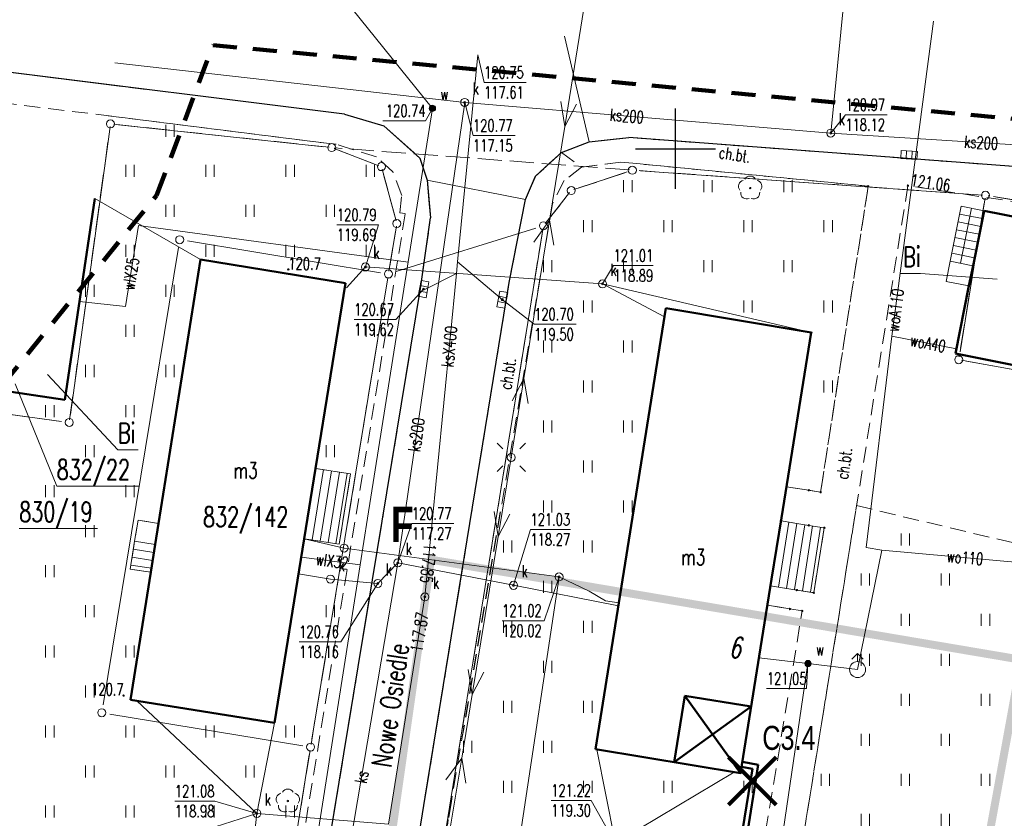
# Model space of a CAD drawing. Header units: metres. Extents: x 6594798 to 6595476, y 5882248 to 5882752.
# Tile 10 of 19: x 6595109 to 6595171, y 5882608 to 5882658. Entities that reach past the tile are written whole.
import ezdxf
from ezdxf.enums import TextEntityAlignment as Align

# ---------------------------------------------------------------- set-up
doc = ezdxf.new("R2010")
doc.units = ezdxf.units.M
doc.header["$MEASUREMENT"] = 0
for name, pattern in [('1', [0]), ('1_14', [1, -1]), ('1_OTKC', [1.5, 1, -0.5]), ('1_OTKJ', [2, 1.5, -0.5]), ('1_OTKK', [0]), ('1_OTZI', [1.5, 1, -0.5]), ('1_OTZT', [1.5, 1, -0.5]), ('2_14', [1, -1]), ('2_EGBS', [0]), ('2_EGBSG', [0]), ('2_EGBU_A', [0]), ('3_SUEP_A', [0]), ('3_SUKP', [0]), ('3_SUTP_A', [0]), ('3_SUWP', [0]), ('4', [2.5, 1.5, -1]), ('BUR', [3, 2, -1]), ('GDE', [0]), ('GUK', [2, 1.5, -0.5])]:
    doc.linetypes.add(name, pattern=pattern)
doc.layers.get('0').update_dxf_attribs({"color": 250, "linetype": 'CONTINUOUS', "lineweight": 100})
for name, color, linetype, lineweight in [('00 Ciepłociąg', 200, 'CONTINUOUS', 50), ('BLOKADA_L_0', 7, '4', 100), ('Dzialki', 7, 'GDE', 18), ('EADTD_T_0_a', 7, 'CONTINUOUS', 18), ('EGBB_E_T_0', 7, 'CONTINUOUS', 20), ('EGBB_L_0', 7, '2_EGBU_A', 50), ('EGBE_L_3', 7, '2_EGBS', 18), ('Kontury', 90, 'GUK', 18), ('Numery_dzialek', 7, 'CONTINUOUS', 13), ('Numery_konturow', 90, 'CONTINUOUS', 13), ('OTK_E_T_1', 7, 'CONTINUOUS', 0), ('OTK_E_T_8', 7, 'CONTINUOUS', 25), ('OTK_L_0', 7, '1_OTKJ', 18), ('OTK_L_1', 7, '1_OTKK', 25), ('OTK_L_2', 7, '1_OTKC', 18), ('OTR_T_0', 7, 'CONTINUOUS', 18), ('OTR_T_1', 7, 'CONTINUOUS', 18), ('OTZ_L_3', 7, '1_OTZT', 18), ('OTZ_T_0', 3, 'CONTINUOUS', 18), ('Podzial_sekcyjny_krzyze', 7, '1', 0), ('Punkty', 7, 'CONTINUOUS', 18), ('SUE_T_3', 7, 'CONTINUOUS', 18), ('SUEP_L_0', 1, '3_SUEP_A', 18), ('SUK_E_T_4', 34, 'CONTINUOUS', 0), ('SUK_T_1', 34, 'CONTINUOUS', 18), ('SUK_T_3', 34, 'CONTINUOUS', 18), ('SUKP_E_T_0', 34, 'CONTINUOUS', 0), ('SUKP_L_0', 34, '3_SUKP', 18), ('SUKR_T_0', 34, 'CONTINUOUS', 18), ('SUP_T_0', 7, 'CONTINUOUS', 18), ('SUP_T_2', 7, 'CONTINUOUS', 18), ('SUTP_L_0', 30, '3_SUTP_A', 18), ('SUTR_T_0', 30, 'CONTINUOUS', 18), ('SUW_E_T_2', 5, 'CONTINUOUS', 0), ('SUW_T_2', 5, 'CONTINUOUS', 18), ('SUW_T_5', 5, 'CONTINUOUS', 18), ('SUWP_E_T_0', 5, 'CONTINUOUS', 0), ('SUWP_L_0', 5, '3_SUWP', 18), ('SUWR_T_0', 5, 'CONTINUOUS', 18), ('UZBOA_L_0', 7, '1', 25)]:
    doc.layers.add(name, color=color, linetype=linetype, lineweight=lineweight)
doc.layers.add('00 opis', color=7, linetype='CONTINUOUS')
doc.layers.add('CIENKA', color=7, linetype='CONTINUOUS')
doc.styles.get("Standard").update_dxf_attribs({"font": 'Simplex.SHX', "width": 0.75})
doc.styles.add('styl1', font='arial.ttf', dxfattribs={"width": 0.75, "height": 1.5})

# ---------------------------------------------------------------- blocks, each defined once
blk = doc.blocks.new('GRT')
at = {"linetype": 'Continuous'}
blk.add_circle((0, 0), 0.25, dxfattribs=at)
blk = doc.blocks.new('GRO')
at = {"linetype": 'Continuous'}
blk.add_circle((0, 0), 0.045, dxfattribs=at)
blk = doc.blocks.new('2_OTRN')
at = {"linetype": 'Continuous'}
blk.add_circle((0, 0), 0.045, dxfattribs=at)
blk = doc.blocks.new('2_OTRS')
at = {"linetype": 'Continuous'}
blk.add_circle((0, 0), 0.045, dxfattribs=at)
blk = doc.blocks.new('2_OTZT')
at = {"linetype": 'Continuous'}
for p, q in [((-0.2625, -0.375), (-0.2625, 0.375)), ((0.2625, -0.375), (0.2625, 0.375))]:
    blk.add_line(p, q, dxfattribs=at)
blk = doc.blocks.new('2_OTZL')
at = {"linetype": 'Continuous'}
blk.add_circle((0, 0), 0.045, dxfattribs=at)
for centre, start, end in [((0, 0.375), 30.14012, 149.85988), ((-0.357, 0.116), 102.14447, 221.86002), ((0.357, 0.116), 318.13998, 77.85553), ((-0.22, -0.303), 174.14818, 293.85423), ((0.22, -0.303), 246.14577, 5.85182)]:
    blk.add_arc(centre, 0.375, start, end, dxfattribs=at)
blk = doc.blocks.new('4_SUEO_W')
at = {"linetype": 'Continuous'}
for p, q in [((-0.53035, 0.53035), (-0.8839, 0.8839)), ((0.53035, 0.53035), (0.8839, 0.8839)), ((-0.53035, -0.53035), (-0.8839, -0.8839)), ((0.53035, -0.53035), (0.8839, -0.8839))]:
    blk.add_line(p, q, dxfattribs=at)
blk.add_circle((0, 0), 0.025, dxfattribs=at)
blk = doc.blocks.new('4_SUPP')
at = {"linetype": 'Continuous'}
blk.add_circle((0, 0), 0.25, dxfattribs=at)
blk = doc.blocks.new('4_SUKK')
at = {"linetype": 'Continuous'}
for p, q in [((-0.5, -0.25), (-0.5, 0.25)), ((-0.5, 0.25), (0.5, 0.25)), ((-0.175, 0.25), (-0.175, -0.25)), ((0.175, 0.25), (0.175, -0.25)), ((0.5, 0.25), (0.5, -0.25)), ((0.5, -0.25), (-0.5, -0.25))]:
    blk.add_line(p, q, dxfattribs=at)
blk = doc.blocks.new('4_SUKS')
at = {"linetype": 'Continuous'}
blk.add_circle((0, 0), 0.25, dxfattribs=at)
blk = doc.blocks.new('4_SUPS')
at = {"linetype": 'Continuous'}
blk.add_circle((0, 0), 0.0625, dxfattribs=at)
blk = doc.blocks.new('4_SUPK')
at = {"linetype": 'Continuous'}
blk.add_circle((0, 0), 0.25, dxfattribs=at)
blk = doc.blocks.new('4_SUWH')
at = {"linetype": 'Continuous'}
for p, q in [((0, 1), (-0.35355, 0.64645)), ((0, 1), (0.35355, 0.64645)), ((0, 0.5), (0, 1))]:
    blk.add_line(p, q, dxfattribs=at)
blk.add_circle((0, 0), 0.5, dxfattribs=at)
blk = doc.blocks.new('4_SUWW')
at = {"linetype": 'Continuous'}
for radius in [0.2, 0.175, 0.15, 0.125, 0.1, 0.075, 0.05, 0.025, 0.00715]:
    blk.add_circle((0, 0), radius, dxfattribs=at)

msp = doc.modelspace()

# ---------------------------------------------------------------- linework, layer by layer
at = {"layer": '00 Ciepłociąg', "linetype": 'Continuous'}
for p, q in [((6595154.797, 5882611.288), (6595153.31, 5882602.047)), ((6595155.163, 5882611.549), (6595153.676, 5882602.31)), ((6595154.114, 5882611.405), (6595154.797, 5882611.288)), ((6595154.168, 5882611.72), (6595155.163, 5882611.549))]:
    msp.add_line(p, q, dxfattribs=at)
at = {"layer": '00 opis', "color": 251, "linetype": 'BUR', "true_color": 0x636466, "const_width": 0.5}
msp.add_lwpolyline([(6595096.207, 5882538.999), (6595102.866, 5882579.782), (6595127.817, 5882575.836), (6595134.727, 5882624.347), (6595171.577, 5882618.1), (6595164.463, 5882579.221), (6595215.846, 5882571.072), (6595208.593, 5882525.147), (6595159.155, 5882533.357), (6595154.023, 5882501.095), (6595115.2, 5882506.657), (6595120.004, 5882533.77), (6595096.207, 5882538.999)], dxfattribs=at)
at = {"layer": 'BLOKADA_L_0', "linetype": '4'}
for p, q in [((6595117.61, 5882647.08), (6595121.13, 5882656.46)), ((6595121.13, 5882656.46), (6595235.97, 5882645.91)), ((6595095.34, 5882619.74), (6595117.61, 5882647.08))]:
    msp.add_line(p, q, dxfattribs=at)
at = {"layer": 'CIENKA', "color": 1, "linetype": 'Continuous', "lineweight": 90}
for p, q in [((6595153.296, 5882612.022), (6595156.269, 5882609.048)), ((6595153.296, 5882609.048), (6595156.269, 5882612.022))]:
    msp.add_line(p, q, dxfattribs=at)
at = {"layer": 'Dzialki'}
for p, q in [((6595115.227, 5882651.497), (6595128.043, 5882650.123)), ((6595112.228, 5882633.405), (6595114.662, 5882651.055)), ((6595129.007, 5882649.891), (6595131.173, 5882649.059)), ((6595131.771, 5882648.397), (6595132.469, 5882645.813)), ((6595143.964, 5882647.548), (6595146.826, 5882648.502)), ((6595147.799, 5882648.624), (6595168.841, 5882647.126)), ((6595142.06, 5882645.582), (6595143.18, 5882646.998)), ((6595179.107, 5882645.491), (6595169.833, 5882647.009)), ((6595169.26, 5882646.596), (6595167.75, 5882637.324)), ((6595132.557, 5882642.329), (6595141.273, 5882645.041)), ((6595123.69, 5882533.204), (6595141.67, 5882644.696)), ((6595132.519, 5882644.837), (6595132.161, 5882642.673)), ((6595118.969, 5882643.827), (6595114.271, 5882615.283)), ((6595131.587, 5882642.261), (6595119.543, 5882644.239)), ((6595131.999, 5882641.687), (6595127.301, 5882613.143)), ((6595168.162, 5882636.742), (6595174.358, 5882635.638)), ((6595108.356, 5882633.423), (6595111.664, 5882632.977)), ((6595114.683, 5882614.709), (6595126.727, 5882612.731)), ((6595127.139, 5882612.157), (6595126.031, 5882605.363))]:
    msp.add_line(p, q, dxfattribs=at)
at = {"layer": 'EGBB_L_0', "linetype": '2_EGBU_A'}
for p, q in [((6595113.75, 5882646.893), (6595111.885, 5882634.327)), ((6595168.561, 5882642.698), (6595169.247, 5882646.129)), ((6595171.7, 5882645.64), (6595169.247, 5882646.129)), ((6595117.73, 5882626.614), (6595120.358, 5882643.08)), ((6595129.399, 5882641.604), (6595120.358, 5882643.08)), ((6595168.307, 5882641.432), (6595168.561, 5882642.698)), ((6595127.536, 5882630.048), (6595129.399, 5882641.604)), ((6595167.463, 5882637.212), (6595168.307, 5882641.432)), ((6595144.995, 5882612.512), (6595149.4, 5882640.055)), ((6595158.47, 5882638.518), (6595149.4, 5882640.055)), ((6595156.61, 5882626.962), (6595158.47, 5882638.518)), ((6595174.724, 5882635.761), (6595167.463, 5882637.212)), ((6595111.885, 5882634.327), (6595101.994, 5882635.795)), ((6595126.828, 5882625.657), (6595127.536, 5882630.048)), ((6595117.519, 5882625.287), (6595117.73, 5882626.614)), ((6595155.994, 5882623.12), (6595156.61, 5882626.962)), ((6595124.975, 5882614.162), (6595126.828, 5882625.657)), ((6595117.243, 5882623.561), (6595117.519, 5882625.287)), ((6595115.974, 5882615.607), (6595117.243, 5882623.561)), ((6595155.392, 5882619.368), (6595155.994, 5882623.12)), ((6595154.046, 5882611.026), (6595155.392, 5882619.368)), ((6595124.975, 5882614.162), (6595115.974, 5882615.607)), ((6595149.901, 5882611.706), (6595150.57, 5882615.853)), ((6595154.715, 5882615.172), (6595150.57, 5882615.853)), ((6595150.57, 5882615.853), (6595154.05, 5882611.03)), ((6595149.901, 5882611.706), (6595154.715, 5882615.172)), ((6595154.046, 5882611.026), (6595144.995, 5882612.512))]:
    msp.add_line(p, q, dxfattribs=at)
at = {"layer": 'EGBE_L_3', "linetype": '2_EGBS'}
for p, q in [((6595167.823, 5882646.414), (6595167.138, 5882642.98)), ((6595169.247, 5882646.129), (6595167.823, 5882646.414)), ((6595169.247, 5882646.128), (6595167.823, 5882646.413)), ((6595169.149, 5882645.637), (6595167.725, 5882645.922)), ((6595168.561, 5882642.698), (6595169.247, 5882646.129)), ((6595169.051, 5882645.147), (6595167.627, 5882645.432)), ((6595168.855, 5882644.167), (6595167.432, 5882644.451)), ((6595168.953, 5882644.657), (6595167.53, 5882644.942)), ((6595168.757, 5882643.676), (6595167.334, 5882643.961)), ((6595168.658, 5882643.186), (6595167.236, 5882643.471)), ((6595167.138, 5882642.98), (6595166.885, 5882641.711)), ((6595168.56, 5882642.696), (6595167.138, 5882642.98)), ((6595166.885, 5882641.711), (6595168.307, 5882641.432)), ((6595126.828, 5882625.657), (6595127.536, 5882630.048)), ((6595127.536, 5882630.048), (6595126.829, 5882625.657)), ((6595128.03, 5882629.969), (6595127.322, 5882625.577)), ((6595128.523, 5882629.889), (6595127.816, 5882625.498)), ((6595129.017, 5882629.81), (6595128.31, 5882625.418)), ((6595129.511, 5882629.73), (6595128.803, 5882625.339)), ((6595129.713, 5882629.698), (6595129.001, 5882625.307)), ((6595116.232, 5882625.495), (6595116.451, 5882626.822)), ((6595116.451, 5882626.822), (6595117.73, 5882626.614)), ((6595117.73, 5882626.614), (6595117.519, 5882625.287)), ((6595155.93, 5882622.719), (6595156.579, 5882626.766)), ((6595156.579, 5882626.766), (6595155.932, 5882622.719)), ((6595157.072, 5882626.688), (6595156.426, 5882622.638)), ((6595157.566, 5882626.609), (6595156.919, 5882622.557)), ((6595158.06, 5882626.53), (6595157.412, 5882622.476)), ((6595158.554, 5882626.452), (6595157.926, 5882622.392)), ((6595159.048, 5882626.376), (6595158.42, 5882622.312)), ((6595159.28, 5882626.34), (6595158.62, 5882622.28)), ((6595115.958, 5882623.759), (6595116.232, 5882625.495)), ((6595117.519, 5882625.287), (6595116.232, 5882625.493)), ((6595129.001, 5882625.307), (6595126.828, 5882625.657)), ((6595117.44, 5882624.794), (6595116.154, 5882624.999)), ((6595117.361, 5882624.3), (6595116.076, 5882624.505)), ((6595117.243, 5882623.561), (6595115.958, 5882623.759)), ((6595117.282, 5882623.806), (6595115.998, 5882624.011)), ((6595157.57, 5882622.45), (6595155.93, 5882622.719)), ((6595158.62, 5882622.28), (6595157.57, 5882622.45))]:
    msp.add_line(p, q, dxfattribs=at)
at = {"layer": 'EGBE_L_3', "linetype": '2_14'}
msp.add_line((6595167.78, 5882642.852), (6595168.467, 5882646.285), dxfattribs=at)
at = {"layer": 'EGBE_L_3', "linetype": '2_EGBSG'}
for p, q in [((6595168.307, 5882641.432), (6595168.561, 5882642.698)), ((6595127.536, 5882630.048), (6595129.713, 5882629.698)), ((6595156.579, 5882626.766), (6595158.31, 5882626.49)), ((6595158.31, 5882626.49), (6595159.28, 5882626.34)), ((6595117.519, 5882625.287), (6595117.243, 5882623.561))]:
    msp.add_line(p, q, dxfattribs=at)
at = {"layer": 'Kontury'}
for p, q in [((6595112.183, 5882633.078), (6595114.707, 5882651.382)), ((6595128.371, 5882650.088), (6595114.899, 5882651.532)), ((6595131.481, 5882648.941), (6595128.699, 5882650.009)), ((6595147.13, 5882648.673), (6595128.71, 5882650.057)), ((6595132.556, 5882645.494), (6595131.684, 5882648.716)), ((6595143.651, 5882647.444), (6595147.139, 5882648.606)), ((6595169.17, 5882647.102), (6595147.47, 5882648.648)), ((6595141.855, 5882645.323), (6595143.385, 5882647.257)), ((6595169.313, 5882646.922), (6595167.697, 5882636.998)), ((6595179.432, 5882645.437), (6595169.508, 5882647.063)), ((6595132.108, 5882642.348), (6595132.572, 5882645.162)), ((6595123.637, 5882532.878), (6595141.723, 5882645.022)), ((6595127.248, 5882612.818), (6595132.052, 5882642.012)), ((6595167.837, 5882636.8), (6595174.683, 5882635.58)), ((6595108.028, 5882633.467), (6595111.992, 5882632.933)), ((6595125.977, 5882605.038), (6595127.193, 5882612.482))]:
    msp.add_line(p, q, dxfattribs=at)
at = {"layer": 'Numery_dzialek', "linetype": 'Continuous'}
for p, q in [((6595108.774, 5882635.318), (6595111.375, 5882628.933)), ((6595111.375, 5882628.933), (6595116.532, 5882628.933)), ((6595109.038, 5882626.289), (6595113.923, 5882626.289))]:
    msp.add_line(p, q, dxfattribs=at)
at = {"layer": 'Numery_konturow', "linetype": 'Continuous'}
for p, q in [((6595164.023, 5882642.203), (6595165.29, 5882642.203)), ((6595170.07, 5882641.86), (6595165.29, 5882642.203)), ((6595110.81, 5882635.9), (6595115.195, 5882631.21)), ((6595115.195, 5882631.21), (6595116.462, 5882631.21))]:
    msp.add_line(p, q, dxfattribs=at)
at = {"layer": 'OTK_L_0', "linetype": '1_OTKJ'}
for p, q in [((6595129.336, 5882652.156), (6595056.412, 5882661.274)), ((6595129.336, 5882652.156), (6595131.796, 5882651.422)), ((6595131.796, 5882651.422), (6595134.048, 5882649.41)), ((6595144.604, 5882650.433), (6595147.088, 5882650.699)), ((6595192.976, 5882647.238), (6595147.088, 5882650.699)), ((6595142.874, 5882649.767), (6595144.604, 5882650.433)), ((6595134.048, 5882649.41), (6595134.489, 5882648.044)), ((6595141.264, 5882648.289), (6595142.874, 5882649.767)), ((6595140.623, 5882646.828), (6595141.264, 5882648.289)), ((6595134.489, 5882648.044), (6595134.706, 5882645.69)), ((6595139.611, 5882641.651), (6595140.623, 5882646.828)), ((6595134.075, 5882641.269), (6595134.706, 5882645.69)), ((6595134.372, 5882609.52), (6595139.611, 5882641.651)), ((6595124, 5882580.07), (6595134.075, 5882641.269)), ((6595128.667, 5882574.814), (6595134.372, 5882609.52))]:
    msp.add_line(p, q, dxfattribs=at)
at = {"layer": 'OTK_L_0', "linetype": '1_14'}
for p, q in [((6595143.056, 5882657.026), (6595144.604, 5882650.433)), ((6595134.489, 5882648.044), (6595140.623, 5882646.828))]:
    msp.add_line(p, q, dxfattribs=at)
at = {"layer": 'OTK_L_1', "linetype": '1_OTKK'}
for p, q in [((6595129.336, 5882652.156), (6595056.412, 5882661.274)), ((6595129.336, 5882652.156), (6595131.796, 5882651.422)), ((6595131.796, 5882651.422), (6595134.048, 5882649.41)), ((6595144.604, 5882650.433), (6595147.088, 5882650.699)), ((6595192.976, 5882647.238), (6595147.088, 5882650.699)), ((6595142.874, 5882649.767), (6595144.604, 5882650.433)), ((6595134.048, 5882649.41), (6595134.489, 5882648.044)), ((6595141.264, 5882648.289), (6595142.874, 5882649.767)), ((6595140.623, 5882646.828), (6595141.264, 5882648.289)), ((6595134.489, 5882648.044), (6595134.706, 5882645.69)), ((6595139.611, 5882641.651), (6595140.623, 5882646.828)), ((6595134.075, 5882641.269), (6595134.706, 5882645.69)), ((6595134.372, 5882609.52), (6595139.611, 5882641.651)), ((6595124, 5882580.07), (6595134.075, 5882641.269)), ((6595128.667, 5882574.814), (6595134.372, 5882609.52))]:
    msp.add_line(p, q, dxfattribs=at)
at = {"layer": 'OTK_L_2', "linetype": '1_OTKC'}
for p, q in [((6595056.412, 5882661.274), (6595129.336, 5882652.156)), ((6595103.4, 5882653.448), (6595128.819, 5882650.273)), ((6595129.336, 5882652.156), (6595131.796, 5882651.422)), ((6595131.796, 5882651.422), (6595134.048, 5882649.41)), ((6595147.088, 5882650.699), (6595144.604, 5882650.433)), ((6595192.976, 5882647.238), (6595147.088, 5882650.699)), ((6595131.329, 5882649.488), (6595128.819, 5882650.273)), ((6595144.604, 5882650.433), (6595142.874, 5882649.767)), ((6595132.346, 5882648.564), (6595131.329, 5882649.488)), ((6595134.048, 5882649.41), (6595134.489, 5882648.044)), ((6595142.874, 5882649.767), (6595141.264, 5882648.289)), ((6595142.874, 5882649.767), (6595144.122, 5882648.84)), ((6595144.122, 5882648.84), (6595143.04, 5882648.005)), ((6595144.122, 5882648.84), (6595146.576, 5882649.165)), ((6595146.576, 5882649.165), (6595162.02, 5882647.66)), ((6595132.906, 5882647.086), (6595132.346, 5882648.564)), ((6595141.264, 5882648.289), (6595140.623, 5882646.828)), ((6595134.489, 5882648.044), (6595134.706, 5882645.69)), ((6595143.04, 5882648.005), (6595142.309, 5882646.555)), ((6595164.5, 5882647.69), (6595157.52, 5882604.22)), ((6595162.02, 5882647.66), (6595159.05, 5882628.56)), ((6595171.887, 5882646.581), (6595164.5, 5882647.69)), ((6595132.78, 5882646.007), (6595132.906, 5882647.086)), ((6595142.309, 5882646.555), (6595136.008, 5882609.247)), ((6595140.623, 5882646.828), (6595139.611, 5882641.651)), ((6595118.445, 5882556.124), (6595133.13, 5882645.952)), ((6595133.13, 5882645.952), (6595132.78, 5882646.007)), ((6595134.706, 5882645.69), (6595134.075, 5882641.269)), ((6595139.611, 5882641.651), (6595134.372, 5882609.52)), ((6595134.075, 5882641.269), (6595124, 5882580.07)), ((6595156.579, 5882626.766), (6595156.921, 5882628.896)), ((6595158.31, 5882628.68), (6595156.921, 5882628.896)), ((6595159.05, 5882628.56), (6595158.31, 5882628.68)), ((6595158.31, 5882626.49), (6595156.579, 5882626.766)), ((6595159.28, 5882626.34), (6595158.31, 5882626.49)), ((6595159.28, 5882626.34), (6595158.62, 5882622.28)), ((6595155.735, 5882621.503), (6595155.93, 5882622.719)), ((6595155.93, 5882622.719), (6595157.57, 5882622.45)), ((6595157.57, 5882622.45), (6595158.62, 5882622.28)), ((6595155.13, 5882604.4), (6595157.9, 5882621.15)), ((6595155.735, 5882621.503), (6595157.13, 5882621.27)), ((6595157.13, 5882621.27), (6595157.9, 5882621.15)), ((6595134.372, 5882609.52), (6595121.458, 5882531.939)), ((6595136.008, 5882609.247), (6595135.757, 5882607.75))]:
    msp.add_line(p, q, dxfattribs=at)
at = {"layer": 'OTZ_L_3', "linetype": '1_OTZI'}
for p, q in [((6595128.819, 5882650.273), (6595114.596, 5882652.05)), ((6595131.329, 5882649.488), (6595128.819, 5882650.273)), ((6595132.346, 5882648.564), (6595131.329, 5882649.488)), ((6595144.122, 5882648.84), (6595143.04, 5882648.005)), ((6595146.576, 5882649.165), (6595144.122, 5882648.84)), ((6595162.02, 5882647.66), (6595146.576, 5882649.165)), ((6595132.906, 5882647.086), (6595132.346, 5882648.564)), ((6595143.04, 5882648.005), (6595142.309, 5882646.555)), ((6595159.05, 5882628.56), (6595162.02, 5882647.66)), ((6595113.75, 5882646.893), (6595111.885, 5882634.327)), ((6595132.78, 5882646.007), (6595132.906, 5882647.086)), ((6595142.309, 5882646.555), (6595135.757, 5882607.75)), ((6595118.445, 5882556.124), (6595133.13, 5882645.952)), ((6595133.13, 5882645.952), (6595132.78, 5882646.007)), ((6595120.358, 5882643.08), (6595117.728, 5882626.614)), ((6595129.399, 5882641.604), (6595120.358, 5882643.08)), ((6595127.537, 5882630.048), (6595129.399, 5882641.604)), ((6595144.995, 5882612.512), (6595149.4, 5882640.055)), ((6595149.4, 5882640.055), (6595158.47, 5882638.518)), ((6595158.47, 5882638.518), (6595156.921, 5882628.896)), ((6595111.885, 5882634.327), (6595101.994, 5882635.795)), ((6595129.713, 5882629.698), (6595127.537, 5882630.048)), ((6595129.001, 5882625.307), (6595129.713, 5882629.698)), ((6595156.921, 5882628.896), (6595159.05, 5882628.56)), ((6595161.293, 5882627.721), (6595201.84, 5882618.1)), ((6595116.451, 5882626.822), (6595115.958, 5882623.759)), ((6595117.728, 5882626.614), (6595116.451, 5882626.822)), ((6595124.975, 5882614.162), (6595126.826, 5882625.657)), ((6595126.826, 5882625.657), (6595129.001, 5882625.307)), ((6595115.958, 5882623.759), (6595117.245, 5882623.561)), ((6595117.245, 5882623.561), (6595115.974, 5882615.607)), ((6595155.13, 5882604.4), (6595157.9, 5882621.15)), ((6595155.735, 5882621.503), (6595155.436, 5882619.658)), ((6595157.13, 5882621.27), (6595155.735, 5882621.503)), ((6595157.9, 5882621.15), (6595157.13, 5882621.27)), ((6595155.436, 5882619.658), (6595154.046, 5882611.026)), ((6595115.974, 5882615.607), (6595124.975, 5882614.162)), ((6595154.046, 5882611.026), (6595144.995, 5882612.512))]:
    msp.add_line(p, q, dxfattribs=at)
at = {"layer": 'OTZ_L_3', "linetype": '1_14'}
msp.add_line((6595113.75, 5882646.893), (6595120.358, 5882643.08), dxfattribs=at)
at = {"layer": 'OTZ_L_3', "linetype": '1_OTZT'}
msp.add_line((6595157.52, 5882604.22), (6595161.293, 5882627.721), dxfattribs=at)
at = {"layer": 'Podzial_sekcyjny_krzyze'}
for p, q in [((6595150, 5882647.5), (6595150, 5882652.5)), ((6595147.5, 5882650), (6595152.5, 5882650))]:
    msp.add_line(p, q, dxfattribs=at)
at = {"layer": 'SUEP_L_0', "linetype": '3_SUEP_A'}
for p, q in [((6595143.084, 5882651.376), (6595144.684, 5882661.247)), ((6595142.831, 5882652.937), (6595143.084, 5882651.376)), ((6595143.084, 5882651.376), (6595143.818, 5882652.777)), ((6595142.138, 5882645.535), (6595143.084, 5882651.376)), ((6595140.538, 5882635.664), (6595142.138, 5882645.535)), ((6595141.157, 5882644.174), (6595142.138, 5882645.535)), ((6595142.138, 5882645.535), (6595142.391, 5882643.974)), ((6595139.738, 5882630.728), (6595140.538, 5882635.664)), ((6595139.805, 5882634.263), (6595140.538, 5882635.664)), ((6595140.538, 5882635.664), (6595140.792, 5882634.103)), ((6595138.927, 5882625.794), (6595139.738, 5882630.728)), ((6595138.677, 5882627.356), (6595138.927, 5882625.794)), ((6595138.927, 5882625.794), (6595139.664, 5882627.193)), ((6595137.305, 5882615.927), (6595138.927, 5882625.794)), ((6595137.055, 5882617.488), (6595137.305, 5882615.927)), ((6595137.305, 5882615.927), (6595138.042, 5882617.326)), ((6595136.653, 5882611.962), (6595137.305, 5882615.927)), ((6595135.031, 5882602.094), (6595136.653, 5882611.962)), ((6595135.67, 5882610.603), (6595136.653, 5882611.962)), ((6595136.653, 5882611.962), (6595136.903, 5882610.4))]:
    msp.add_line(p, q, dxfattribs=at)
at = {"layer": 'SUKP_L_0', "linetype": '3_SUKP'}
for p, q in [((6595159.684, 5882650.973), (6595161.115, 5882665.395)), ((6595137.659, 5882655.861), (6595136.398, 5882642.946)), ((6595136.837, 5882652.892), (6595114.998, 5882655.367)), ((6595136.837, 5882652.892), (6595132.666, 5882624.156)), ((6595159.684, 5882650.973), (6595136.837, 5882652.892)), ((6595175.432, 5882649.973), (6595159.684, 5882650.973)), ((6595130.643, 5882642.617), (6595129.455, 5882641.313)), ((6595145.44, 5882641.56), (6595130.643, 5882642.617)), ((6595136.398, 5882642.946), (6595136.328, 5882642.207)), ((6595139.186, 5882640.577), (6595136.398, 5882642.946)), ((6595136.328, 5882642.207), (6595134.356, 5882622.022)), ((6595134.384, 5882641.234), (6595136.328, 5882642.207)), ((6595149.311, 5882639.497), (6595145.44, 5882641.56)), ((6595145.44, 5882641.56), (6595158.47, 5882638.518)), ((6595134.274, 5882641.236), (6595134.384, 5882641.234)), ((6595132.666, 5882624.156), (6595126.737, 5882589.143)), ((6595132.666, 5882624.156), (6595131.417, 5882622.863)), ((6595132.666, 5882624.156), (6595139.887, 5882622.745)), ((6595128.461, 5882623.134), (6595126.474, 5882623.462)), ((6595131.417, 5882622.863), (6595128.461, 5882623.134)), ((6595139.887, 5882622.745), (6595146.428, 5882621.474)), ((6595134.356, 5882622.022), (6595132.09, 5882607.829)), ((6595123.866, 5882608.506), (6595116.371, 5882615.544)), ((6595123.866, 5882608.506), (6595124.975, 5882614.162)), ((6595146.234, 5882606.664), (6595145.086, 5882612.497)), ((6595146.234, 5882606.664), (6595153.654, 5882611.09)), ((6595123.866, 5882608.506), (6595114.951, 5882605.669)), ((6595123.407, 5882604.292), (6595123.866, 5882608.506)), ((6595123.866, 5882608.506), (6595132.09, 5882607.829))]:
    msp.add_line(p, q, dxfattribs=at)
at = {"layer": 'SUKR_T_0', "linetype": 'Continuous', "lineweight": 0}
for p, q in [((6595137.659, 5882655.861), (6595138.048, 5882654.14)), ((6595138.048, 5882654.14), (6595140.681, 5882654.14)), ((6595136.837, 5882652.892), (6595137.356, 5882650.822)), ((6595159.684, 5882650.973), (6595160.597, 5882652.121)), ((6595160.597, 5882652.121), (6595163.202, 5882652.121)), ((6595137.356, 5882650.822), (6595139.989, 5882650.822)), ((6595128.86, 5882645.245), (6595131.466, 5882645.245)), ((6595130.643, 5882642.617), (6595131.466, 5882645.245)), ((6595145.44, 5882641.56), (6595146.131, 5882642.701)), ((6595146.131, 5882642.701), (6595148.601, 5882642.701)), ((6595134.274, 5882641.236), (6595132.544, 5882639.34)), ((6595139.186, 5882640.577), (6595141.17, 5882639.038)), ((6595129.938, 5882639.34), (6595132.544, 5882639.34)), ((6595141.17, 5882639.038), (6595143.803, 5882639.038)), ((6595132.666, 5882624.156), (6595133.536, 5882626.604)), ((6595133.536, 5882626.604), (6595136.169, 5882626.604)), ((6595139.887, 5882622.745), (6595140.942, 5882626.231)), ((6595140.942, 5882626.231), (6595143.439, 5882626.231)), ((6595131.417, 5882622.863), (6595129.112, 5882619.225)), ((6595126.507, 5882619.225), (6595129.112, 5882619.225)), ((6595118.745, 5882609.273), (6595121.243, 5882609.273)), ((6595123.866, 5882608.506), (6595121.243, 5882609.273)), ((6595142.239, 5882609.315), (6595144.736, 5882609.315)), ((6595146.234, 5882606.664), (6595144.736, 5882609.315))]:
    msp.add_line(p, q, dxfattribs=at)
at = {"layer": 'SUTP_L_0', "linetype": '3_SUTP_A'}
for p, q in [((6595126.828, 5882625.657), (6595129.308, 5882625.073)), ((6595129.308, 5882625.073), (6595142.725, 5882623.275)), ((6595142.725, 5882623.275), (6595137.089, 5882585.649)), ((6595142.725, 5882623.275), (6595144.603, 5882622.389)), ((6595144.603, 5882622.389), (6595145.634, 5882621.785)), ((6595145.634, 5882621.785), (6595146.457, 5882621.653))]:
    msp.add_line(p, q, dxfattribs=at)
at = {"layer": 'SUTR_T_0', "linetype": 'Continuous', "lineweight": 0}
for p in [(6595142.725, 5882623.275), (6595139.17, 5882620.538)]:
    msp.add_line(p, (6595141.803, 5882620.538), dxfattribs=at)
at = {"layer": 'SUWP_L_0', "linetype": '3_SUWP'}
for p, q in [((6595134.822, 5882652.52), (6595116.172, 5882675.653)), ((6595166.097, 5882657.962), (6595163.497, 5882638.308)), ((6595130.774, 5882626.943), (6595134.822, 5882652.52)), ((6595116.487, 5882645.214), (6595115.666, 5882640.155)), ((6595133.307, 5882642.92), (6595116.487, 5882645.214)), ((6595115.666, 5882640.155), (6595112.794, 5882640.452)), ((6595163.497, 5882638.308), (6595161.883, 5882625.109)), ((6595167.521, 5882637.501), (6595163.497, 5882638.308)), ((6595130.313, 5882624.019), (6595130.774, 5882626.943)), ((6595161.357, 5882617.485), (6595162.871, 5882624.945)), ((6595161.883, 5882625.109), (6595162.871, 5882624.945)), ((6595174.498, 5882623.892), (6595162.871, 5882624.945)), ((6595126.643, 5882624.509), (6595130.313, 5882624.019)), ((6595118.464, 5882548.913), (6595130.313, 5882624.019)), ((6595158.262, 5882617.858), (6595155.202, 5882618.211)), ((6595152.342, 5882577.815), (6595158.262, 5882617.858)), ((6595158.262, 5882617.858), (6595161.357, 5882617.485))]:
    msp.add_line(p, q, dxfattribs=at)
at = {"layer": 'SUWR_T_0', "linetype": 'Continuous', "lineweight": 0}
for p, q in [((6595134.822, 5882652.52), (6595134.395, 5882651.744)), ((6595131.735, 5882651.744), (6595134.395, 5882651.744)), ((6595158.262, 5882617.858), (6595158.173, 5882616.299)), ((6595155.676, 5882616.299), (6595158.173, 5882616.299))]:
    msp.add_line(p, q, dxfattribs=at)
at = {"layer": 'UZBOA_L_0', "linetype": '1'}
for p, q in [((6595150, 5882647.5), (6595150, 5882652.5)), ((6595147.5, 5882650), (6595152.5, 5882650))]:
    msp.add_line(p, q, dxfattribs=at)

# ---------------------------------------------------------------- block references
at = {"layer": 'OTR_T_0'}
msp.add_blockref('2_OTRS', (6595164.5, 5882647.69), dxfattribs=at)
at = {"layer": 'OTR_T_1'}
for p, rotation in [((6595125.83, 5882642.464), 359.200968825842), ((6595115.548, 5882615.863), 359.2009686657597)]:
    msp.add_blockref('2_OTRN', p, dxfattribs=dict(at, rotation=rotation))
at = {"layer": 'OTZ_L_3'}
for p in [(6595118.445, 5882651.124), (6595115.945, 5882648.624), (6595120.945, 5882648.624), (6595125.945, 5882648.624), (6595130.945, 5882648.624), (6595147.02, 5882647.66), (6595152.02, 5882647.66), (6595157.02, 5882647.66), (6595118.445, 5882646.124), (6595123.445, 5882646.124), (6595128.445, 5882646.124), (6595144.52, 5882645.16), (6595149.52, 5882645.16), (6595154.52, 5882645.16), (6595159.52, 5882645.16), (6595115.945, 5882643.624), (6595120.945, 5882643.624), (6595125.945, 5882643.624), (6595130.945, 5882643.624), (6595142.02, 5882642.66), (6595147.02, 5882642.66), (6595152.02, 5882642.66), (6595157.02, 5882642.66), (6595113.445, 5882641.124), (6595118.445, 5882641.124), (6595144.52, 5882640.16), (6595154.52, 5882640.16), (6595159.52, 5882640.16), (6595115.945, 5882638.624), (6595130.945, 5882638.624), (6595142.02, 5882637.66), (6595147.02, 5882637.66), (6595113.445, 5882636.124), (6595118.445, 5882636.124), (6595144.52, 5882635.16), (6595159.52, 5882635.16), (6595110.945, 5882633.624), (6595115.945, 5882633.624), (6595142.02, 5882632.66), (6595147.02, 5882632.66), (6595113.445, 5882631.124), (6595128.445, 5882631.124), (6595144.52, 5882630.16), (6595110.945, 5882628.624), (6595115.945, 5882628.624), (6595142.02, 5882627.66), (6595147.02, 5882627.66), (6595113.445, 5882626.124), (6595139.52, 5882625.16), (6595144.52, 5882625.16), (6595164.34, 5882625.6), (6595110.945, 5882623.624), (6595142.02, 5882622.66), (6595161.84, 5882623.1), (6595166.84, 5882623.1), (6595113.445, 5882621.124), (6595128.445, 5882621.124), (6595139.52, 5882620.16), (6595144.52, 5882620.16), (6595164.34, 5882620.6), (6595169.34, 5882620.6), (6595110.945, 5882618.624), (6595115.945, 5882618.624), (6595142.02, 5882617.66), (6595161.84, 5882618.1), (6595166.84, 5882618.1), (6595113.445, 5882616.124), (6595164.34, 5882615.6), (6595169.34, 5882615.6), (6595139.52, 5882615.16), (6595144.52, 5882615.16), (6595110.945, 5882613.624), (6595115.945, 5882613.624), (6595120.945, 5882613.624), (6595125.945, 5882613.624), (6595161.84, 5882613.1), (6595166.84, 5882613.1), (6595137.02, 5882612.66), (6595142.02, 5882612.66), (6595113.445, 5882611.124), (6595118.445, 5882611.124), (6595123.445, 5882611.124), (6595159.34, 5882610.6), (6595164.34, 5882610.6), (6595169.34, 5882610.6), (6595139.52, 5882610.16), (6595144.52, 5882610.16), (6595149.52, 5882610.16), (6595154.52, 5882610.16), (6595110.945, 5882608.624), (6595115.945, 5882608.624), (6595120.945, 5882608.624), (6595125.945, 5882608.624), (6595161.84, 5882608.1), (6595166.84, 5882608.1)]:
    msp.add_blockref('2_OTZT', p, dxfattribs=at)
at = {"layer": 'OTZ_T_0'}
for p in [(6595154.655, 5882647.543), (6595125.8, 5882609.28)]:
    msp.add_blockref('2_OTZL', p, dxfattribs=at)
at = {"layer": 'Punkty'}
for name, p in [('GRT', (6595114.73, 5882651.55)), ('GRT', (6595128.54, 5882650.07)), ('GRT', (6595131.64, 5882648.88)), ('GRT', (6595147.3, 5882648.66)), ('GRT', (6595143.49, 5882647.39)), ('GRO', (6595162.02, 5882647.66)), ('GRO', (6595164.5, 5882647.69)), ('GRT', (6595169.34, 5882647.09)), ('GRT', (6595132.6, 5882645.33)), ('GRT', (6595141.75, 5882645.19)), ('GRT', (6595119.05, 5882644.32)), ('GRT', (6595132.08, 5882642.18)), ('GRO', (6595158.47, 5882638.52)), ('GRT', (6595167.67, 5882636.83)), ('GRT', (6595112.16, 5882632.91)), ('GRO', (6595156.92, 5882628.9)), ('GRO', (6595158.31, 5882628.68)), ('GRO', (6595159.05, 5882628.56)), ('GRO', (6595156.58, 5882626.77)), ('GRO', (6595158.31, 5882626.49)), ('GRO', (6595159.28, 5882626.34)), ('GRO', (6595155.93, 5882622.72)), ('GRO', (6595157.57, 5882622.45)), ('GRO', (6595158.62, 5882622.28)), ('GRO', (6595155.73, 5882621.5)), ('GRO', (6595157.13, 5882621.27)), ('GRO', (6595157.9, 5882621.15)), ('GRT', (6595114.19, 5882614.79)), ('GRT', (6595127.22, 5882612.65)), ('GRO', (6595154.05, 5882611.03)), ('GRO', (6595125.8, 5882609.28))]:
    msp.add_blockref(name, p, dxfattribs=at)
at = {"layer": 'SUE_T_3'}
for name in ['4_SUEO_W', '4_SUPP']:
    msp.add_blockref(name, (6595139.738, 5882630.728), dxfattribs=at)
at = {"layer": 'SUK_T_1'}
for p, rotation in [((6595164.575, 5882649.604), 357.2509664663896), ((6595134.274, 5882641.236), 79.90082696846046), ((6595139.186, 5882640.577), 78.89083323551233)]:
    msp.add_blockref('4_SUKK', p, dxfattribs=dict(at, rotation=rotation))
at = {"layer": 'SUK_T_3'}
for p in [(6595136.837, 5882652.892), (6595159.684, 5882650.973), (6595130.643, 5882642.617), (6595145.44, 5882641.56), (6595132.666, 5882624.156), (6595128.461, 5882623.134), (6595131.417, 5882622.863), (6595139.887, 5882622.745), (6595134.356, 5882622.022), (6595123.866, 5882608.506)]:
    msp.add_blockref('4_SUKS', p, dxfattribs=at)
at = {"layer": 'SUKR_T_0'}
for p, rotation in [((6595136.837, 5882652.892), 359.2009685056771), ((6595159.684, 5882650.973), 359.2009675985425), ((6595130.643, 5882642.617), 359.2009686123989), ((6595145.44, 5882641.56), 359.2009679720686), ((6595134.274, 5882641.236), 359.2009684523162), ((6595139.186, 5882640.577), 359.2009681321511), ((6595132.666, 5882624.156), 359.200968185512), ((6595131.417, 5882622.863), 359.2009682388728), ((6595139.887, 5882622.745), 359.2009678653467), ((6595134.356, 5882622.022), 80.93084681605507), ((6595134.356, 5882622.022), 264.4208326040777), ((6595123.866, 5882608.506), 359.2009682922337)]:
    msp.add_blockref('4_SUPS', p, dxfattribs=dict(at, rotation=rotation))
at = {"layer": 'SUP_T_0'}
for p in [(6595129.308, 5882625.073), (6595142.725, 5882623.275)]:
    msp.add_blockref('4_SUPK', p, dxfattribs=at)
at = {"layer": 'SUP_T_2'}
msp.add_blockref('4_SUPP', (6595139.738, 5882630.728), dxfattribs=at)
at = {"layer": 'SUTR_T_0', "rotation": 359.2009677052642}
msp.add_blockref('4_SUPS', (6595142.725, 5882623.275), dxfattribs=at)
at = {"layer": 'SUW_T_2'}
msp.add_blockref('4_SUWH', (6595161.357, 5882617.485), dxfattribs=at)
at = {"layer": 'SUW_T_5'}
for p in [(6595134.822, 5882652.52), (6595158.262, 5882617.858)]:
    msp.add_blockref('4_SUWW', p, dxfattribs=at)
at = {"layer": 'SUWR_T_0'}
for p, rotation in [((6595134.822, 5882652.52), 359.2009686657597), ((6595158.262, 5882617.858), 359.2009670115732)]:
    msp.add_blockref('4_SUPS', p, dxfattribs=dict(at, rotation=rotation))

# ---------------------------------------------------------------- texts
at = {"layer": '00 opis', "linetype": 'Continuous', "attachment_point": 1, "style": 'styl1'}
for s, width, insert, char_height in [('{\\fArial|b1|i0|c238|p34;\\C30;\\c2254834;F}', 6.03664, (6595132.238, 5882627.655), 2.2), ('C3.4', 3.41628, (6595155.412, 5882613.974), 1.5)]:
    msp.add_mtext_dynamic_manual_height_columns(s, width=width, gutter_width=12.5, heights=[0], dxfattribs=dict(at, insert=insert, char_height=char_height))
at = {"layer": 'EADTD_T_0_a', "oblique": 15, "width": 0.7}
msp.add_text('6', height=1.26, rotation=1.05096, dxfattribs=at).set_placement((6595153.321, 5882618.212))
at = {"layer": 'EGBB_E_T_0', "width": 0.7}
for p in [(6595123.172, 5882629.92), (6595151.108, 5882624.509)]:
    msp.add_text('m3', height=1, dxfattribs=at).set_placement(p, align=Align.MIDDLE)
at = {"layer": 'Numery_dzialek', "width": 0.7}
for s, p in [('832/22', (6595111.375, 5882630.6)), ('830/19', (6595109.038, 5882627.956))]:
    msp.add_text(s, height=1.25, dxfattribs=at).set_placement(p, align=Align.TOP_LEFT)
msp.add_text('832/142', height=1.25, dxfattribs=at).set_placement((6595123.17, 5882626.93), align=Align.MIDDLE)
at = {"layer": 'Numery_konturow', "width": 0.7}
msp.add_text('Bi', height=1.25, dxfattribs=at).set_placement((6595165.29, 5882643.87), align=Align.TOP_RIGHT)
msp.add_text('Bi', height=1.25, dxfattribs=at).set_placement((6595115.195, 5882631.626))
at = {"layer": 'OTK_E_T_1', "lineweight": 9, "width": 0.7}
for rotation, p in [(351.57303, (6595153.693, 5882649.635)), (80.68228, (6595139.523, 5882635.961)), (81.99999, (6595160.52, 5882630.36))]:
    msp.add_text('ch.bt.', height=0.75, rotation=rotation, dxfattribs=at).set_placement(p, align=Align.MIDDLE)
at = {"layer": 'OTK_E_T_8', "width": 0.7}
msp.add_text('Nowe Osiedle', height=1.25, rotation=81.79784, dxfattribs=at).set_placement((6595132.16, 5882615.268), align=Align.MIDDLE)
at = {"layer": 'OTR_T_0', "lineweight": 9, "width": 0.7}
msp.add_text('121.06', height=0.75, rotation=351.4638, dxfattribs=at).set_placement((6595164.632, 5882647.687))
at = {"layer": 'OTR_T_1', "lineweight": 9, "width": 0.7}
msp.add_text('120.7', height=0.75, rotation=359.20097, dxfattribs=at).set_placement((6595125.83, 5882642.464))
msp.add_text('120.7', height=0.75, rotation=359.20097, dxfattribs=at).set_placement((6595115.548, 5882615.863), align=Align.RIGHT)
at = {"layer": 'SUK_E_T_4', "lineweight": 9, "width": 0.7}
for p in [(6595137.337, 5882653.392), (6595160.184, 5882651.473), (6595131.143, 5882643.117), (6595145.94, 5882642.06), (6595133.166, 5882624.656), (6595128.961, 5882623.634), (6595131.917, 5882623.363), (6595140.387, 5882623.245), (6595134.856, 5882622.522), (6595124.366, 5882609.006)]:
    msp.add_text('k', height=0.75, dxfattribs=at).set_placement(p)
at = {"layer": 'SUKP_E_T_0', "lineweight": 9, "width": 0.7}
for s, rotation, p in [('ks200', 355.19904, (6595146.957, 5882652.042)), ('ks200', 356.36757, (6595169.07, 5882650.377)), ('ksX400', 84.42599, (6595135.881, 5882637.65)), ('ks200', 81.7405, (6595133.825, 5882632.143)), ('ks', 80.38842, (6595130.4, 5882610.779))]:
    msp.add_text(s, height=0.75, rotation=rotation, dxfattribs=at).set_placement(p, align=Align.MIDDLE)
at = {"layer": 'SUKR_T_0', "lineweight": 9, "width": 0.7}
for s, p in [('120.75', (6595138.048, 5882655.14)), ('117.61', (6595138.048, 5882653.89)), ('120.97', (6595160.597, 5882653.121)), ('120.77', (6595137.356, 5882651.822)), ('118.12', (6595160.597, 5882651.871)), ('117.15', (6595137.356, 5882650.572)), ('120.79', (6595128.86, 5882646.245)), ('119.69', (6595128.86, 5882644.995)), ('121.01', (6595146.131, 5882643.701)), ('118.89', (6595146.131, 5882642.451)), ('120.67', (6595129.938, 5882640.34)), ('120.70', (6595141.17, 5882640.038)), ('119.62', (6595129.938, 5882639.09)), ('119.50', (6595141.17, 5882638.788)), ('120.77', (6595133.536, 5882627.604)), ('121.03', (6595140.942, 5882627.231)), ('117.27', (6595133.536, 5882626.354)), ('118.27', (6595140.942, 5882625.981)), ('120.76', (6595126.507, 5882620.225)), ('118.16', (6595126.507, 5882618.975)), ('121.08', (6595118.745, 5882610.273)), ('121.22', (6595142.239, 5882610.315)), ('118.98', (6595118.745, 5882609.023)), ('119.30', (6595142.239, 5882609.065))]:
    msp.add_text(s, height=0.75, dxfattribs=at).set_placement(p, align=Align.TOP_LEFT)
for s, rotation, p in [('117.85', 264.42, (6595134.44, 5882622.879)), ('117.87', 80.93, (6595134.201, 5882621.048))]:
    msp.add_text(s, height=0.75, rotation=rotation, dxfattribs=at).set_placement(p, align=Align.MIDDLE_RIGHT)
at = {"layer": 'SUTR_T_0', "lineweight": 9, "width": 0.7}
for s, p in [('121.02', (6595139.17, 5882621.538)), ('120.02', (6595139.17, 5882620.288))]:
    msp.add_text(s, height=0.75, dxfattribs=at).set_placement(p, align=Align.TOP_LEFT)
at = {"layer": 'SUW_E_T_2', "lineweight": 9, "width": 0.7}
for p in [(6595135.322, 5882653.02), (6595158.762, 5882618.358)]:
    msp.add_text('w', height=0.75, dxfattribs=at).set_placement(p)
at = {"layer": 'SUWP_E_T_0', "lineweight": 9, "width": 0.7}
for s, rotation, p in [('wlX25', 80.78616, (6595115.997, 5882642.192)), ('woA110', 82.46483, (6595163.711, 5882639.923)), ('woA40', 348.65858, (6595165.751, 5882637.856)), ('wlX32', 352.34566, (6595128.566, 5882624.253)), ('wo110', 354.82861, (6595168.062, 5882624.475))]:
    msp.add_text(s, height=0.75, rotation=rotation, dxfattribs=at).set_placement(p, align=Align.MIDDLE)
at = {"layer": 'SUWR_T_0', "lineweight": 9, "width": 0.7}
for s, p in [('120.74', (6595134.395, 5882651.994)), ('121.05', (6595158.173, 5882616.549))]:
    msp.add_text(s, height=0.75, dxfattribs=at).set_placement(p, align=Align.RIGHT)

doc.saveas('drawing.dxf')
